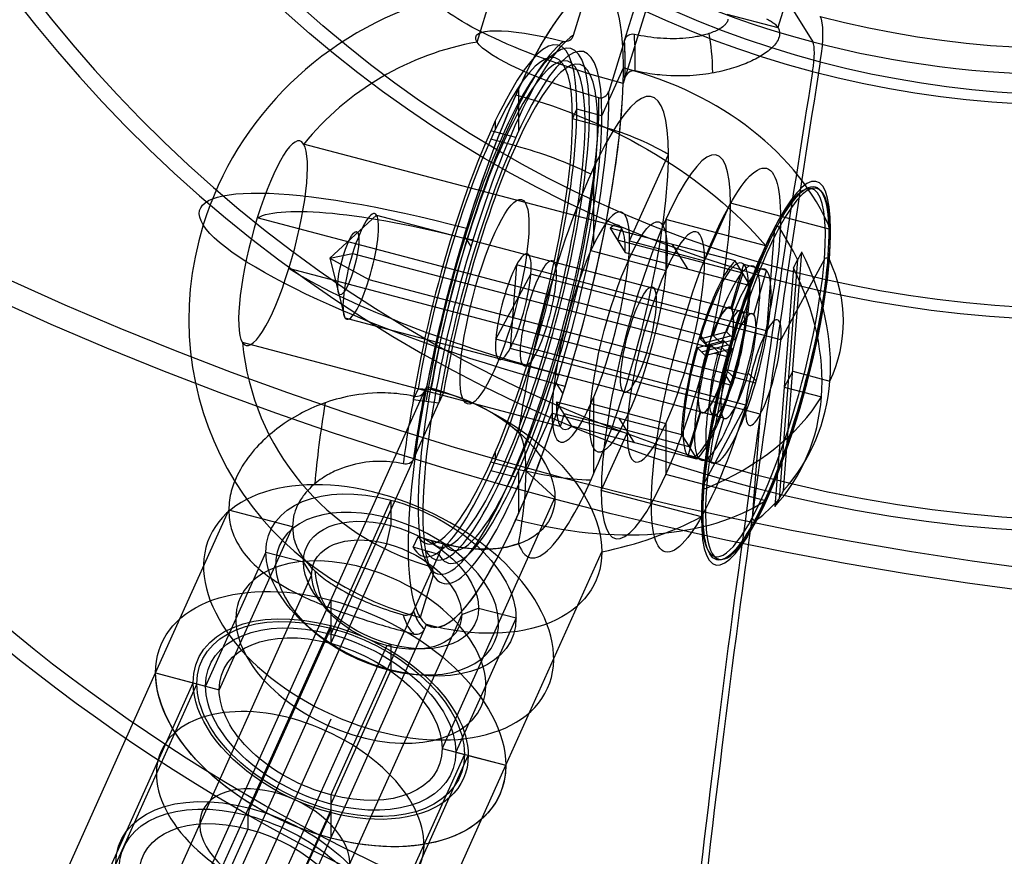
# Model space of a CAD drawing. Extents: x -334 to 592, y -3 to 481.
# Tile 14 of 37: x -247 to -210, y 276 to 308. Entities that reach past the tile are written whole.
import ezdxf

# ---------------------------------------------------------------- set-up
doc = ezdxf.new("R2010")
doc.units = 0
doc.header["$MEASUREMENT"] = 0
doc.layers.add('DEFAULT', color=178, linetype='CONTINUOUS')

msp = doc.modelspace()

# ---------------------------------------------------------------- linework, layer by layer
at = {"layer": 'DEFAULT'}
for p, q in [((-230.031, 307.039, -192.44), (-227.346, 315.746, -194.195)), ((-224.459, 307.098, -196.236), (-222.547, 313.299, -197.485)), ((-216.89, 313.317, -191.963), (-218.658, 307.584, -190.808)), ((-222.243, 312.811, -199.444), (-224.439, 305.689, -198.009)), ((-220.98, 312.89, -205.052), (-217.338, 307.047, -228.474)), ((-226.386, 307.3, -187.291), (-225.79, 309.232, -187.681)), ((-220.588, 308.093, -191.235), (-218.658, 307.584, -190.808)), ((-224.459, 307.098, -196.236), (-225.055, 305.166, -195.846)), ((-225.31, 304.25, -195.787), (-224.496, 306.061, -197.307)), ((-224.439, 305.689, -198.009), (-224.506, 305.47, -197.965)), ((-228.467, 305.259, -180.322), (-228.467, 303.652, -182.238)), ((-226.418, 304.137, -195.693), (-226.256, 304.499, -195.997)), ((-225.31, 304.25, -195.787), (-226.256, 304.499, -195.997)), ((-229.35, 304.036, -182.57), (-229.35, 303.714, -182.953)), ((-225.473, 303.888, -195.483), (-226.418, 304.137, -195.693)), ((-228.566, 303.435, -182.049), (-229.511, 303.684, -182.259)), ((-224.572, 300.012, -189.838), (-236.588, 303.181, -192.498)), ((-228.566, 303.113, -182.432), (-229.511, 303.363, -182.642)), ((-224.264, 299.518, -191.817), (-222.795, 302.787, -194.56)), ((-225.628, 302.274, -182.369), (-225.628, 299.369, -185.831)), ((-221.428, 298.77, -191.189), (-220.451, 300.943, -193.012)), ((-216.669, 299.945, -192.175), (-220.451, 300.943, -193.012)), ((-235.602, 298.863, -191.267), (-233.83, 300.493, -191.398)), ((-233.83, 300.493, -191.398), (-220.403, 296.951, -188.426)), ((-221.598, 295.969, -184.198), (-238.342, 300.385, -187.904)), ((-219.111, 299.334, -181.872), (-222.893, 300.331, -182.709)), ((-222.893, 300.331, -182.709), (-222.893, 298.403, -185.007)), ((-230.518, 299.712, -177.663), (-230.264, 299.304, -179.299)), ((-225.005, 300.006, -187.886), (-224.427, 299.079, -191.602)), ((-220.278, 298.759, -186.839), (-225.005, 300.006, -187.886)), ((-224.572, 300.012, -189.838), (-224.716, 299.543, -189.744)), ((-218.783, 300.025, -183.005), (-219.084, 296.114, -186.307)), ((-219.989, 298.296, -188.697), (-224.716, 299.543, -189.744)), ((-224.264, 299.518, -191.817), (-221.428, 298.77, -191.189)), ((-222.064, 298.456, -191.078), (-222.642, 299.383, -187.363)), ((-235.602, 298.863, -191.267), (-234.736, 299.048, -189.024)), ((-234.736, 299.048, -189.024), (-221.31, 295.506, -186.052)), ((-225.729, 299.151, -185.635), (-222.893, 298.403, -185.007)), ((-224.427, 299.079, -191.602), (-219.7, 297.832, -190.555)), ((-218.446, 290.074, -191.607), (-217.752, 299.099, -183.986)), ((-235.602, 298.863, -191.267), (-235.026, 296.613, -190.616)), ((-235.602, 298.863, -191.267), (-234.12, 298.058, -192.99)), ((-228.539, 298.608, -188.399), (-228.781, 295.455, -191.062)), ((-219.084, 296.114, -186.307), (-228.539, 298.608, -188.399)), ((-220.433, 296.967, -188.272), (-219.949, 298.637, -188.472)), ((-219.7, 297.832, -190.555), (-220.278, 298.759, -186.839)), ((-219.949, 298.637, -188.47), (-219.098, 298.412, -188.281)), ((-217.911, 298.817, -183.605), (-218.608, 289.76, -191.252)), ((-216.901, 298.83, -192.931), (-218.543, 295.771, -189.159)), ((-220.405, 294.054, -191.873), (-237.148, 298.471, -195.579)), ((-229.322, 295.798, -188.21), (-227.998, 298.265, -191.252)), ((-218.543, 295.771, -189.159), (-227.998, 298.265, -191.252)), ((-219.989, 298.296, -188.697), (-220.403, 296.951, -188.426)), ((-219.57, 296.728, -188.157), (-219.085, 298.399, -188.357)), ((-218.073, 298.502, -183.251), (-218.767, 289.477, -190.871)), ((-234.12, 298.058, -192.99), (-220.693, 294.517, -190.019)), ((-220.434, 296.967, -188.27), (-219.583, 296.743, -188.081)), ((-235.026, 296.613, -190.616), (-221.6, 293.072, -187.645)), ((-221.601, 295.813, -184.37), (-220.596, 296.074, -184.3)), ((-221.598, 295.969, -184.198), (-221.31, 295.506, -186.052)), ((-220.596, 296.074, -184.3), (-220.287, 295.774, -186.056)), ((-226.887, 292.505, -188.326), (-238.902, 295.674, -190.985)), ((-219.867, 293.304, -186.117), (-229.322, 295.798, -188.21)), ((-220.704, 295.739, -184.21), (-221.701, 295.47, -184.329)), ((-221.301, 295.522, -186.073), (-221.601, 295.813, -184.37)), ((-221.55, 295.323, -185.188), (-220.555, 295.594, -185.059)), ((-221.441, 295.658, -185.277), (-220.447, 295.929, -185.148)), ((-220.287, 295.774, -186.056), (-221.301, 295.522, -186.073)), ((-221.204, 295.606, -184.261), (-220.905, 295.315, -185.961)), ((-220.797, 295.651, -186.047), (-221.1, 295.945, -184.326)), ((-220.403, 295.447, -185.923), (-220.704, 295.739, -184.21)), ((-219.326, 292.961, -188.969), (-228.781, 295.455, -191.062)), ((-221.701, 295.47, -184.329), (-221.401, 295.179, -186.032)), ((-221.401, 295.179, -186.032), (-220.403, 295.447, -185.923)), ((-221.357, 295.564, -184.28), (-220.801, 295.418, -184.157)), ((-221.058, 295.274, -185.979), (-220.501, 295.127, -185.856)), ((-220.48, 295.199, -185.866), (-220.78, 295.49, -184.166)), ((-220.693, 294.517, -190.019), (-220.405, 294.054, -191.873)), ((-220.651, 294.671, -190.026), (-219.8, 294.447, -189.838)), ((-220.351, 294.381, -191.726), (-220.651, 294.671, -190.026)), ((-219.479, 294.228, -191.545), (-219.779, 294.519, -189.845)), ((-218.099, 294.587, -187.797), (-218.42, 293.99, -187.061)), ((-218.099, 294.587, -187.797), (-216.691, 294.215, -187.485)), ((-227.043, 294.138, -200.006), (-226.789, 293.73, -201.641)), ((-220.351, 294.381, -191.726), (-219.5, 294.156, -191.538)), ((-235.565, 285.934, -171.28), (-232.016, 293.831, -177.907)), ((-232.262, 293.93, -181.456), (-232.444, 293.525, -181.117)), ((-231.711, 293.883, -181.296), (-232.262, 293.93, -181.456)), ((-231.937, 294.005, -178.053), (-232.016, 293.831, -177.907)), ((-231.299, 293.786, -181.2), (-231.711, 293.883, -181.296)), ((-231.3, 293.788, -181.189), (-231.48, 293.389, -180.854)), ((-231.299, 293.786, -181.2), (-231.3, 293.788, -181.189)), ((-218.42, 293.99, -187.061), (-217.011, 293.618, -186.749)), ((-232.444, 293.525, -181.117), (-231.48, 293.389, -180.854)), ((-232.437, 291.259, -179.067), (-231.48, 293.389, -180.854)), ((-227.031, 293.438, -186.562), (-222.303, 292.191, -185.516)), ((-226.453, 292.511, -190.278), (-227.031, 293.438, -186.562)), ((-225.729, 293.366, -192.529), (-222.893, 292.618, -191.901)), ((-225.628, 293.597, -192.709), (-225.628, 290.692, -196.171)), ((-228.179, 290.809, -184.509), (-227.194, 292.999, -186.347)), ((-227.194, 292.999, -186.347), (-224.358, 292.251, -185.719)), ((-226.742, 292.974, -188.42), (-226.887, 292.505, -188.326)), ((-222.014, 291.727, -187.374), (-226.742, 292.974, -188.42)), ((-222.054, 291.386, -187.603), (-221.569, 293.055, -187.803)), ((-221.6, 293.072, -187.645), (-222.014, 291.727, -187.374)), ((-221.569, 293.056, -187.801), (-220.718, 292.831, -187.613)), ((-219.867, 293.304, -186.117), (-221.509, 290.245, -182.345)), ((-224.667, 292.814, -186.039), (-224.089, 291.887, -189.755)), ((-222.893, 292.618, -191.901), (-222.893, 290.689, -194.199)), ((-221.189, 291.149, -187.489), (-220.705, 292.82, -187.689)), ((-219.326, 292.961, -188.969), (-219.627, 289.051, -192.271)), ((-221.725, 291.264, -189.232), (-226.453, 292.511, -190.278)), ((-225.334, 290.078, -183.896), (-224.358, 292.251, -185.719)), ((-222.303, 292.191, -185.516), (-221.725, 291.264, -189.232)), ((-229.35, 291.518, -197.488), (-229.35, 291.196, -197.872)), ((-232.437, 291.259, -179.067), (-235.565, 284.3, -173.227)), ((-228.566, 290.9, -196.987), (-229.511, 291.15, -197.196)), ((-222.054, 291.386, -187.601), (-221.203, 291.162, -187.413)), ((-228.566, 290.579, -197.37), (-229.511, 290.828, -197.579)), ((-228.467, 290.802, -197.551), (-228.467, 289.194, -199.467)), ((-228.179, 290.809, -184.509), (-227.085, 289.81, -183.671)), ((-219.111, 289.692, -193.362), (-222.893, 290.689, -194.199)), ((-221.552, 289.08, -183.059), (-225.334, 290.078, -183.896)), ((-233.286, 289.718, -177.067), (-235.565, 284.648, -172.812)), ((-233.286, 289.718, -177.067), (-233.286, 288.754, -178.216)), ((-227.085, 289.81, -183.671), (-231.35, 280.322, -175.71)), ((-242.184, 283.18, -178.108), (-239.417, 289.336, -183.274)), ((-237.014, 288.703, -182.742), (-239.417, 289.336, -183.274)), ((-237.014, 288.703, -182.742), (-239.781, 282.546, -177.576)), ((-233.449, 288.07, -178.295), (-233.286, 288.754, -178.216)), ((-232.444, 287.94, -187.773), (-232.262, 288.344, -188.113)), ((-232.262, 288.344, -188.113), (-231.711, 288.178, -188.094)), ((-231.711, 288.178, -188.094), (-231.299, 288.067, -188.016)), ((-233.449, 288.07, -178.295), (-241.914, 269.238, -162.493)), ((-231.48, 287.657, -187.685), (-232.444, 287.94, -187.773)), ((-231.3, 288.057, -188.02), (-231.48, 287.657, -187.685)), ((-231.299, 288.067, -188.016), (-231.3, 288.057, -188.02)), ((-238.014, 287.751, -181.943), (-240.293, 282.681, -177.689)), ((-238.014, 287.751, -181.943), (-236.596, 287.377, -181.63)), ((-231.48, 287.657, -187.685), (-232.437, 285.528, -185.898)), ((-228.947, 279.688, -175.178), (-225.319, 287.76, -181.951)), ((-236.286, 286.89, -181.221), (-236.596, 287.377, -181.63)), ((-236.286, 286.89, -181.221), (-244.751, 268.058, -165.419)), ((-231.69, 286.876, -187.668), (-232.183, 285.277, -187.346)), ((-326.538, 83.543, -1.454), (-235.565, 285.934, -171.28)), ((-235.565, 285.934, -171.28), (-235.565, 284.3, -173.227)), ((-235.565, 285.934, -171.28), (-235.565, 284.969, -172.429)), ((-232.437, 285.528, -185.898), (-235.565, 278.568, -180.058)), ((-230.613, 285.394, -179.965), (-229.977, 285.631, -180.165)), ((-229.977, 285.631, -180.165), (-228.559, 285.257, -179.851)), ((-230.613, 285.394, -179.965), (-239.077, 266.562, -164.163)), ((-228.559, 285.257, -179.851), (-230.838, 280.187, -175.596)), ((-326.538, 82.578, -2.603), (-235.565, 284.969, -172.429)), ((-235.565, 284.873, -172.544), (-238.626, 278.064, -166.831)), ((-235.565, 284.873, -172.544), (-235.565, 284.648, -172.812)), ((-235.565, 276.934, -182.005), (-232.016, 284.832, -188.632)), ((-232.016, 284.832, -188.632), (-231.937, 285.006, -188.778)), ((-233.449, 284.214, -182.891), (-238.944, 271.988, -172.633)), ((-233.449, 284.214, -182.891), (-233.286, 284.254, -183.578)), ((-233.286, 284.254, -183.578), (-233.286, 283.29, -184.727)), ((-333.156, 80.789, -8.281), (-242.184, 283.18, -178.108)), ((-242.184, 283.18, -178.108), (-239.781, 282.546, -177.576)), ((-242.184, 283.18, -178.108), (-240.766, 282.806, -177.794)), ((-233.286, 283.29, -184.727), (-235.565, 278.22, -180.473)), ((-331.738, 80.415, -7.967), (-240.766, 282.806, -177.794)), ((-240.624, 282.768, -177.762), (-243.684, 275.96, -172.049)), ((-240.624, 282.768, -177.762), (-240.293, 282.681, -177.689)), ((-235.565, 281.434, -176.643), (-326.538, 79.043, -6.816)), ((-231.35, 280.322, -175.71), (-228.947, 279.688, -175.178)), ((-233.744, 272.545, -169.184), (-230.365, 280.062, -175.492)), ((-230.507, 280.1, -175.523), (-233.567, 273.291, -169.81)), ((-230.838, 280.187, -175.596), (-230.507, 280.1, -175.523)), ((-230.365, 280.062, -175.492), (-228.947, 279.688, -175.178)), ((-232.284, 272.264, -168.948), (-228.947, 279.688, -175.178)), ((-235.565, 278.568, -180.058), (-235.565, 276.934, -182.005)), ((-235.565, 278.22, -180.473), (-235.565, 277.995, -180.741)), ((-326.538, 75.508, -11.03), (-235.565, 277.899, -180.856)), ((-238.691, 277.791, -166.863), (-238.626, 278.064, -166.831)), ((-238.691, 277.277, -167.476), (-238.691, 277.791, -166.863)), ((-235.565, 277.995, -180.741), (-238.626, 271.187, -175.028)), ((-235.565, 277.899, -180.856), (-235.565, 276.934, -182.005)), ((-240.254, 273.8, -164.559), (-238.691, 277.277, -167.476)), ((-326.538, 74.543, -12.179), (-235.565, 276.934, -182.005))]:
    msp.add_line(p, q, dxfattribs=at)
at = {"layer": 'DEFAULT', "extrusion": (-0.175441, 0.151161, 0.972816)}
msp.add_lwpolyline([(-141.567, -390.505), (-140.816, -390.164), (-140.051, -389.837), (-139.272, -389.524), (-138.479, -389.227), (-137.672, -388.946), (-136.852, -388.683), (-136.02, -388.436), (-135.176, -388.208), (-134.32, -387.998), (-133.453, -387.808), (-132.576, -387.638), (-131.688, -387.488), (-130.792, -387.359), (-129.887, -387.252), (-128.974, -387.167), (-128.054, -387.104), (-127.128, -387.065), (-126.196, -387.048), (-125.26, -387.055), (-124.319, -387.087), (-123.376, -387.142), (-122.431, -387.222), (-121.485, -387.326), (-120.538, -387.456), (-119.593, -387.61), (-118.649, -387.788), (-117.708, -387.992), (-116.77, -388.221), (-115.837, -388.474), (-114.91, -388.751), (-113.989, -389.053), (-113.075, -389.379), (-112.17, -389.729), (-111.274, -390.101), (-110.388, -390.497), (-109.513, -390.916), (-108.65, -391.356), (-107.8, -391.817), (-106.963, -392.3), (-106.14, -392.803), (-105.332, -393.325), (-104.54, -393.866), (-103.764, -394.425), (-103.005, -395.002), (-102.263, -395.596), (-101.539, -396.205), (-100.833, -396.83), (-100.146, -397.468), (-99.478, -398.121), (-98.829, -398.786), (-98.201, -399.463), (-97.592, -400.15), (-97.004, -400.848), (-96.435, -401.555), (-95.888, -402.271), (-95.361, -402.994), (-94.854, -403.724), (-94.368, -404.46), (-93.903, -405.201), (-93.458, -405.946), (-93.034, -406.695), (-92.63, -407.447), (-92.246, -408.201), (-91.882, -408.957)], dxfattribs=at)
at = {"layer": 'DEFAULT', "extrusion": (-0.036042, 0.558653, 0.828618)}
for points in [[(284.386, -471.356), (284.151, -469.452), (283.925, -467.803), (283.419, -464.548), (282.845, -461.358), (282.208, -458.245), (281.604, -455.59), (280.932, -452.893), (280.193, -450.166), (279.385, -447.418), (278.508, -444.658), (277.564, -441.897), (276.555, -439.142), (275.482, -436.404), (274.348, -433.691), (273.157, -431.01), (271.913, -428.371), (270.621, -425.78), (269.285, -423.247), (267.914, -420.778), (266.512, -418.379), (265.089, -416.057), (263.81, -414.062), (262.466, -412.051), (261.061, -410.031), (259.596, -408.012), (258.075, -406.002), (256.501, -404.006), (254.879, -402.032), (253.212, -400.086), (251.505, -398.176), (249.764, -396.307), (247.994, -394.483), (246.201, -392.71), (244.392, -390.994), (242.575, -389.337), (240.755, -387.744), (238.942, -386.218), (237.246, -384.846), (235.491, -383.476), (233.68, -382.117), (231.817, -380.773), (229.909, -379.452), (227.959, -378.157), (225.975, -376.894), (223.96, -375.667), (221.922, -374.48), (219.865, -373.337), (217.798, -372.24), (215.727, -371.192), (213.659, -370.195), (211.6, -369.252), (209.559, -368.363), (207.544, -367.529), (205.513, -366.732), (203.426, -365.957), (201.288, -365.21), (199.107, -364.493), (196.888, -363.812), (194.638, -363.169), (192.364, -362.567), (190.072, -362.008), (187.77, -361.496), (185.463, -361.029), (183.161, -360.61), (180.869, -360.239), (178.596, -359.916), (176.348, -359.64), (174.134, -359.409), (171.961, -359.222), (169.596, -359.064), (167.18, -358.95), (164.722, -358.883), (162.228, -358.865), (159.707, -358.9), (157.168, -358.987), (154.616, -359.126), (152.062, -359.319), (149.512, -359.564), (146.974, -359.862), (144.456, -360.208), (141.966, -360.602), (139.51, -361.041), (137.098, -361.522), (134.735, -362.039), (132.43, -362.59), (129.794, -363.275), (127.121, -364.032), (124.42, -364.86), (121.702, -365.76), (118.974, -366.73), (116.248, -367.769), (113.531, -368.874), (110.832, -370.043), (108.16, -371.272), (105.523, -372.556), (102.928, -373.892), (100.382, -375.272), (97.895, -376.692), (95.471, -378.144), (93.117, -379.621), (90.84, -381.116), (88.223, -382.917), (85.597, -384.817), (82.975, -386.812), (81.669, -387.843), (80.179, -389.052)], [(80.065, -387.771), (82.567, -385.783), (85.082, -383.879), (87.598, -382.062), (90.107, -380.334), (92.404, -378.824), (94.779, -377.331), (97.224, -375.863), (99.735, -374.427), (102.303, -373.032), (104.921, -371.683), (107.583, -370.384), (110.279, -369.142), (113.002, -367.961), (115.744, -366.843), (118.496, -365.793), (121.248, -364.812), (123.992, -363.902), (126.718, -363.065), (129.416, -362.3), (132.076, -361.606), (134.403, -361.049), (136.789, -360.525), (139.225, -360.039), (141.704, -359.595), (144.219, -359.196), (146.761, -358.845), (149.324, -358.544), (151.898, -358.295), (154.478, -358.099), (157.054, -357.957), (159.618, -357.869), (162.164, -357.834), (164.682, -357.851), (167.164, -357.917), (169.603, -358.032), (171.991, -358.191), (174.186, -358.379), (176.423, -358.612), (178.693, -358.89), (180.988, -359.216), (183.303, -359.591), (185.628, -360.014), (187.957, -360.484), (190.283, -361.002), (192.597, -361.566), (194.894, -362.173), (197.166, -362.822), (199.407, -363.51), (201.61, -364.234), (203.769, -364.989), (205.877, -365.771), (207.928, -366.576), (209.963, -367.418), (212.024, -368.316), (214.103, -369.269), (216.192, -370.275), (218.284, -371.334), (220.371, -372.442), (222.448, -373.597), (224.506, -374.796), (226.541, -376.035), (228.545, -377.311), (230.514, -378.619), (232.441, -379.954), (234.321, -381.311), (236.15, -382.684), (237.923, -384.068), (239.635, -385.454), (241.465, -386.995), (243.302, -388.604), (245.137, -390.278), (246.963, -392.012), (248.773, -393.802), (250.559, -395.644), (252.317, -397.533), (254.04, -399.462), (255.722, -401.427), (257.36, -403.421), (258.948, -405.437), (260.484, -407.468), (261.962, -409.507), (263.38, -411.547), (264.735, -413.578), (266.026, -415.594), (267.462, -417.938), (268.875, -420.36), (270.258, -422.854), (271.605, -425.412), (272.907, -428.027), (274.161, -430.692), (275.362, -433.399), (276.505, -436.138), (277.587, -438.903), (278.604, -441.684), (279.555, -444.472), (280.437, -447.259), (281.251, -450.033), (281.995, -452.787), (282.671, -455.509), (283.278, -458.19), (283.888, -461.175), (284.441, -464.23), (284.932, -467.345), (285.357, -470.512)]]:
    msp.add_lwpolyline(points, dxfattribs=at)
at = {"layer": 'DEFAULT'}
for points in [[(-220.545, 307.899, -192.006), (-220.554, 307.86, -192.157), (-220.566, 307.826, -192.291), (-220.581, 307.795, -192.411), (-220.598, 307.767, -192.519), (-220.617, 307.741, -192.62), (-220.636, 307.717, -192.715), (-220.656, 307.694, -192.804), (-220.677, 307.673, -192.888), (-220.699, 307.652, -192.968), (-220.722, 307.633, -193.044), (-220.745, 307.614, -193.116), (-220.792, 307.58, -193.252), (-220.841, 307.548, -193.379), (-220.891, 307.519, -193.499), (-220.943, 307.491, -193.612), (-220.995, 307.466, -193.719), (-221.048, 307.442, -193.82), (-221.102, 307.419, -193.916), (-221.156, 307.398, -194.008), (-221.211, 307.378, -194.097), (-221.266, 307.359, -194.182), (-221.322, 307.341, -194.264), (-221.378, 307.324, -194.344), (-221.434, 307.308, -194.42), (-221.491, 307.293, -194.494), (-221.548, 307.28, -194.566), (-221.606, 307.267, -194.634), (-221.663, 307.255, -194.701), (-221.721, 307.244, -194.765), (-221.78, 307.233, -194.827), (-221.838, 307.224, -194.888), (-221.897, 307.215, -194.946), (-222.015, 307.2, -195.058), (-222.134, 307.187, -195.164), (-222.253, 307.178, -195.264), (-222.372, 307.17, -195.36), (-222.492, 307.166, -195.45), (-222.613, 307.164, -195.535), (-222.734, 307.164, -195.616), (-222.855, 307.167, -195.692), (-222.977, 307.173, -195.763), (-223.099, 307.181, -195.83), (-223.221, 307.191, -195.893), (-223.344, 307.204, -195.951), (-223.466, 307.219, -196.006), (-223.589, 307.237, -196.057), (-223.713, 307.256, -196.104), (-223.836, 307.279, -196.147), (-223.96, 307.303, -196.187), (-224.084, 307.329, -196.224)], [(-219.086, 307.911, -189.359), (-219.01, 307.874, -189.537), (-218.973, 307.855, -189.629), (-218.938, 307.835, -189.723), (-218.903, 307.814, -189.819), (-218.87, 307.793, -189.918), (-218.838, 307.77, -190.02), (-218.807, 307.747, -190.124), (-218.778, 307.723, -190.23), (-218.75, 307.697, -190.34), (-218.725, 307.671, -190.452), (-218.701, 307.643, -190.567), (-218.678, 307.614, -190.686), (-218.658, 307.584, -190.808), (-218.64, 307.554, -190.929), (-218.626, 307.523, -191.049), (-218.614, 307.493, -191.165), (-218.604, 307.463, -191.279), (-218.597, 307.433, -191.391), (-218.593, 307.404, -191.5), (-218.591, 307.375, -191.607), (-218.591, 307.346, -191.711), (-218.593, 307.317, -191.814), (-218.597, 307.288, -191.915), (-218.602, 307.26, -192.013), (-218.61, 307.232, -192.11), (-218.629, 307.178, -192.298), (-218.653, 307.124, -192.479), (-218.682, 307.072, -192.654), (-218.714, 307.021, -192.822), (-218.751, 306.972, -192.983), (-218.791, 306.923, -193.137), (-218.834, 306.876, -193.287), (-218.88, 306.831, -193.43), (-218.928, 306.786, -193.57), (-218.979, 306.742, -193.704), (-219.03, 306.7, -193.834), (-219.084, 306.659, -193.96), (-219.14, 306.619, -194.083), (-219.197, 306.58, -194.203), (-219.256, 306.541, -194.32), (-219.317, 306.504, -194.434), (-219.379, 306.467, -194.546), (-219.443, 306.431, -194.655), (-219.509, 306.396, -194.761), (-219.577, 306.361, -194.866), (-219.646, 306.328, -194.968), (-219.716, 306.295, -195.069), (-219.788, 306.263, -195.168), (-219.862, 306.232, -195.265), (-220.014, 306.172, -195.455), (-220.171, 306.114, -195.64), (-220.253, 306.086, -195.73), (-220.335, 306.059, -195.82), (-220.42, 306.033, -195.908), (-220.506, 306.008, -195.995), (-220.595, 305.984, -196.081), (-220.685, 305.96, -196.166), (-220.778, 305.938, -196.25), (-220.873, 305.916, -196.334), (-220.971, 305.896, -196.416), (-221.071, 305.877, -196.498), (-221.174, 305.858, -196.579), (-221.28, 305.841, -196.66), (-221.388, 305.825, -196.74), (-221.5, 305.811, -196.819), (-221.616, 305.798, -196.899), (-221.735, 305.786, -196.978), (-221.858, 305.775, -197.056), (-221.985, 305.767, -197.134), (-222.118, 305.761, -197.211), (-222.256, 305.758, -197.288), (-222.4, 305.757, -197.365), (-222.552, 305.759, -197.442), (-222.708, 305.765, -197.518), (-222.87, 305.773, -197.592), (-223.039, 305.785, -197.666), (-223.127, 305.793, -197.702), (-223.217, 305.802, -197.737), (-223.31, 305.813, -197.772), (-223.405, 305.826, -197.807), (-223.504, 305.841, -197.841), (-223.607, 305.857, -197.875), (-223.712, 305.876, -197.909), (-223.822, 305.897, -197.942), (-223.936, 305.92, -197.974), (-224.054, 305.946, -198.006)], [(-232.417, 293.639, -177.755), (-232.554, 293.667, -177.788), (-232.686, 293.691, -177.82), (-232.815, 293.711, -177.852), (-232.939, 293.728, -177.884), (-233.059, 293.741, -177.916), (-233.175, 293.752, -177.948), (-233.288, 293.76, -177.979), (-233.398, 293.766, -178.01), (-233.504, 293.769, -178.041), (-233.607, 293.77, -178.072), (-233.707, 293.769, -178.102), (-233.804, 293.767, -178.132), (-233.991, 293.758, -178.191), (-234.168, 293.745, -178.25), (-234.337, 293.728, -178.307), (-234.499, 293.708, -178.364), (-234.654, 293.685, -178.419), (-234.803, 293.659, -178.475), (-234.947, 293.629, -178.529), (-235.086, 293.598, -178.584), (-235.222, 293.564, -178.639), (-235.354, 293.528, -178.694), (-235.483, 293.49, -178.749), (-235.609, 293.451, -178.804), (-235.732, 293.41, -178.86), (-235.853, 293.367, -178.916), (-235.971, 293.323, -178.972), (-236.086, 293.277, -179.028), (-236.199, 293.229, -179.085), (-236.31, 293.18, -179.143), (-236.419, 293.129, -179.201), (-236.526, 293.077, -179.26), (-236.631, 293.023, -179.319), (-236.734, 292.968, -179.379), (-236.936, 292.854, -179.503), (-237.132, 292.733, -179.63), (-237.324, 292.608, -179.761), (-237.511, 292.476, -179.897), (-237.602, 292.407, -179.967), (-237.693, 292.337, -180.039), (-237.782, 292.265, -180.112), (-237.87, 292.191, -180.188), (-237.957, 292.115, -180.265), (-238.043, 292.037, -180.344), (-238.127, 291.956, -180.426), (-238.21, 291.874, -180.51), (-238.292, 291.789, -180.597), (-238.373, 291.701, -180.687), (-238.453, 291.611, -180.779), (-238.531, 291.518, -180.874), (-238.609, 291.421, -180.974), (-238.686, 291.321, -181.077), (-238.762, 291.217, -181.186), (-238.836, 291.108, -181.299), (-238.907, 290.995, -181.418), (-238.977, 290.878, -181.543), (-239.044, 290.754, -181.674), (-239.108, 290.626, -181.813), (-239.169, 290.491, -181.959), (-239.226, 290.351, -182.113), (-239.253, 290.278, -182.193), (-239.279, 290.204, -182.275), (-239.303, 290.128, -182.36), (-239.325, 290.049, -182.448), (-239.345, 289.969, -182.539), (-239.363, 289.886, -182.633), (-239.379, 289.801, -182.73), (-239.392, 289.713, -182.831), (-239.403, 289.623, -182.936), (-239.41, 289.53, -183.044), (-239.415, 289.435, -183.157), (-239.417, 289.336, -183.274), (-239.415, 289.238, -183.391), (-239.41, 289.144, -183.504), (-239.403, 289.054, -183.615), (-239.392, 288.966, -183.721), (-239.379, 288.882, -183.825), (-239.363, 288.801, -183.926), (-239.345, 288.723, -184.024), (-239.325, 288.647, -184.119), (-239.303, 288.575, -184.211), (-239.279, 288.504, -184.301), (-239.253, 288.436, -184.389), (-239.226, 288.37, -184.474), (-239.169, 288.243, -184.639), (-239.108, 288.122, -184.797), (-239.044, 288.008, -184.947), (-238.977, 287.9, -185.092), (-238.907, 287.797, -185.229), (-238.836, 287.7, -185.361), (-238.762, 287.607, -185.487), (-238.687, 287.518, -185.609), (-238.61, 287.434, -185.726), (-238.532, 287.352, -185.838), (-238.453, 287.275, -185.946), (-238.374, 287.2, -186.051), (-238.293, 287.127, -186.153), (-238.211, 287.056, -186.252), (-238.127, 286.987, -186.348), (-238.043, 286.921, -186.441), (-237.957, 286.856, -186.532), (-237.87, 286.793, -186.621), (-237.782, 286.732, -186.707), (-237.693, 286.672, -186.79), (-237.603, 286.613, -186.872), (-237.511, 286.556, -186.951), (-237.324, 286.445, -187.105), (-237.132, 286.338, -187.252), (-236.936, 286.233, -187.392), (-236.734, 286.132, -187.527), (-236.631, 286.082, -187.591), (-236.526, 286.033, -187.654), (-236.419, 285.984, -187.716), (-236.31, 285.936, -187.776), (-236.199, 285.888, -187.834), (-236.086, 285.84, -187.891), (-235.971, 285.792, -187.946), (-235.853, 285.745, -187.999), (-235.733, 285.697, -188.051), (-235.609, 285.65, -188.101), (-235.483, 285.602, -188.15), (-235.354, 285.554, -188.196), (-235.222, 285.506, -188.241), (-235.086, 285.458, -188.284), (-234.947, 285.41, -188.325), (-234.803, 285.361, -188.363), (-234.654, 285.311, -188.399), (-234.499, 285.26, -188.432), (-234.337, 285.208, -188.461), (-234.168, 285.155, -188.487), (-233.991, 285.099, -188.51), (-233.804, 285.042, -188.53), (-233.707, 285.013, -188.537), (-233.607, 284.983, -188.543), (-233.504, 284.953, -188.547), (-233.398, 284.922, -188.55), (-233.288, 284.89, -188.549), (-233.175, 284.858, -188.547), (-233.059, 284.825, -188.542), (-232.939, 284.792, -188.534), (-232.815, 284.757, -188.523), (-232.686, 284.722, -188.509), (-232.554, 284.686, -188.491), (-232.417, 284.649, -188.47)], [(-232.826, 291.093, -178.941), (-232.952, 291.116, -178.974), (-233.078, 291.136, -179.009), (-233.204, 291.152, -179.046), (-233.331, 291.165, -179.086), (-233.458, 291.174, -179.128), (-233.586, 291.179, -179.172), (-233.714, 291.181, -179.218), (-233.843, 291.178, -179.268), (-233.972, 291.171, -179.32), (-234.102, 291.161, -179.375), (-234.232, 291.146, -179.433), (-234.362, 291.127, -179.494), (-234.493, 291.103, -179.558), (-234.624, 291.075, -179.626), (-234.756, 291.042, -179.697), (-234.888, 291.005, -179.771), (-235.021, 290.963, -179.849), (-235.154, 290.916, -179.932), (-235.22, 290.89, -179.975), (-235.287, 290.863, -180.019), (-235.354, 290.835, -180.065), (-235.421, 290.804, -180.112), (-235.487, 290.772, -180.161), (-235.555, 290.738, -180.211), (-235.622, 290.702, -180.263), (-235.689, 290.665, -180.318), (-235.756, 290.625, -180.374), (-235.824, 290.582, -180.432), (-235.891, 290.538, -180.493), (-235.959, 290.491, -180.556), (-236.026, 290.442, -180.621), (-236.094, 290.39, -180.689), (-236.162, 290.335, -180.76), (-236.23, 290.277, -180.835), (-236.298, 290.215, -180.914), (-236.366, 290.148, -180.998), (-236.433, 290.077, -181.088), (-236.501, 290, -181.183), (-236.569, 289.917, -181.285), (-236.603, 289.872, -181.34), (-236.637, 289.825, -181.397), (-236.671, 289.776, -181.457), (-236.705, 289.723, -181.521), (-236.739, 289.667, -181.589), (-236.772, 289.607, -181.661), (-236.806, 289.543, -181.738), (-236.84, 289.473, -181.821), (-236.873, 289.396, -181.913), (-236.906, 289.31, -182.017), (-236.938, 289.212, -182.134), (-236.954, 289.156, -182.201), (-236.969, 289.094, -182.275), (-237.014, 288.703, -182.742)], [(-237.014, 288.703, -182.742), (-236.969, 288.311, -183.208), (-236.954, 288.248, -183.282), (-236.938, 288.193, -183.349), (-236.906, 288.094, -183.465), (-236.873, 288.007, -183.569), (-236.84, 287.93, -183.661), (-236.806, 287.86, -183.743), (-236.772, 287.795, -183.82), (-236.739, 287.735, -183.891), (-236.705, 287.678, -183.958), (-236.671, 287.624, -184.021), (-236.637, 287.573, -184.081), (-236.603, 287.525, -184.137), (-236.569, 287.479, -184.19), (-236.501, 287.393, -184.29), (-236.433, 287.312, -184.382), (-236.366, 287.237, -184.468), (-236.298, 287.166, -184.548), (-236.23, 287.098, -184.623), (-236.162, 287.035, -184.694), (-236.094, 286.974, -184.76), (-236.026, 286.916, -184.823), (-235.959, 286.861, -184.883), (-235.891, 286.807, -184.94), (-235.824, 286.755, -184.994), (-235.756, 286.704, -185.046), (-235.689, 286.656, -185.095), (-235.622, 286.609, -185.142), (-235.555, 286.564, -185.186), (-235.487, 286.52, -185.228), (-235.42, 286.477, -185.268), (-235.354, 286.436, -185.306), (-235.287, 286.396, -185.343), (-235.22, 286.357, -185.377), (-235.154, 286.32, -185.41), (-235.021, 286.247, -185.47), (-234.888, 286.177, -185.525), (-234.756, 286.11, -185.575), (-234.624, 286.046, -185.619), (-234.493, 285.984, -185.659), (-234.362, 285.925, -185.693), (-234.232, 285.868, -185.723), (-234.102, 285.814, -185.747), (-233.972, 285.761, -185.767), (-233.843, 285.711, -185.783), (-233.714, 285.663, -185.794), (-233.586, 285.617, -185.801), (-233.458, 285.573, -185.803), (-233.331, 285.53, -185.801), (-233.204, 285.489, -185.796), (-233.078, 285.449, -185.786), (-232.952, 285.411, -185.773), (-232.826, 285.374, -185.756)]]:
    msp.add_polyline3d(points, dxfattribs=at)
at = {"layer": 'DEFAULT', "extrusion": (-0.175441, 0.151161, 0.972816)}
for centre, radius in [((-125.562, -424.556, -163.121), 72.157), ((-125.562, -424.556, -163.868), 71.492), ((-125.562, -424.556, -143.89), 46.992), ((-125.562, -424.556, -144.726), 46.443)]:
    msp.add_circle(centre, radius, dxfattribs=at)
at = {"layer": 'DEFAULT', "extrusion": (0.945519, -0.2494, 0.209271)}
for centre, radius in [((228.889, -123.406, -321.887), 7.5), ((228.889, -123.406, -319.887), 7.294), ((228.889, -123.406, -330.741), 4), ((228.889, -123.406, -325.387), 4.5), ((228.889, -123.406, -336.586), 1.237), ((228.889, -123.406, -328.987), 2.067), ((228.889, -123.406, -324.987), 2.067)]:
    msp.add_circle(centre, radius, dxfattribs=at)
at = {"layer": 'DEFAULT', "extrusion": (0.325568, 0.724309, -0.607768)}
for centre, radius in [((330.24, -42.96, 240.082), 7), ((330.24, -42.96, 241.06), 4.459), ((330.24, -42.96, 238.01), 5), ((330.24, -42.96, 229.81), 5.35), ((330.24, -42.96, 228.01), 3)]:
    msp.add_circle(centre, radius, dxfattribs=at)
at = {"layer": 'DEFAULT', "extrusion": (-0.175441, 0.151161, 0.972816)}
for centre, radius, start, end in [((-125.562, -424.556, -237.033), 126.629, 118.17215, 292.53914), ((-125.562, -424.556, -237.462), 125.726, 118.58924, 292.12204), ((-125.562, -424.556, -216.901), 115.953, 97.99395, 295.35564), ((-125.562, -424.556, -217.408), 115.09, 98.39529, 295.35564), ((-125.562, -424.556, -197.349), 103.093, 69.28653, 295.35564), ((-125.562, -424.556, -197.94), 102.287, 69.78332, 295.35564), ((-125.562, -424.556, -179.2), 88.32, 295.35564, 205.35564), ((-125.562, -424.556, -179.87), 87.577, 295.35564, 205.35564), ((-125.562, -424.556, -148.89), 54.344, 295.3556, 205.3556), ((-125.562, -424.556, -149.705), 53.766, 295.3556, 205.3556), ((-125.562, -424.556, -139.152), 39.468, 295.3556, 205.3556), ((-125.562, -424.556, -140.007), 38.95, 295.3556, 205.3556), ((-125.562, -424.556, -137.72), 38.524, 295.3556, 115.3556), ((-125.563, -424.555, -137.72), 37.518, 25.354, 115.354), ((-125.563, -424.555, -137.72), 37.518, 25.354, 115.354)]:
    msp.add_arc(centre, radius, start, end, dxfattribs=at)
at = {"layer": 'DEFAULT', "extrusion": (0.945519, -0.2494, 0.209271)}
for centre, radius, start, end in [((228.889, -123.406, -329.887), 12.5, 231.5721, 107.5163), ((228.889, -123.406, -329.887), 12.5, 20.183, 258.8507), ((239.519, -162.57, -329.887), 3, 295.3815, 348.8524), ((228.889, -123.406, -330.887), 10, 167.325, 115.8192), ((228.889, -123.406, -330.387), 10, 167.8704, 115.2737), ((228.889, -123.406, -329.887), 10, 168.0498, 115.0943), ((228.889, -123.406, -329.887), 10.796, 13.2431, 324.4583), ((228.889, -123.406, -330.887), 9.5, 168.7889, 114.3553), ((228.889, -123.406, -329.587), 13, 318.886, 328.8407), ((228.889, -123.406, -326.487), 13, 323.6337, 336.0345), ((228.889, -123.406, -330.179), 10.496, 13.9301, 258.8507), ((228.889, -123.406, -330.387), 9.5, 169.37, 113.7741), ((228.889, -123.406, -329.887), 9.5, 169.4943, 113.6498), ((228.889, -123.406, -329.887), 12.7, 318.0662, 328.2984), ((228.889, -123.406, -329.887), 12.7, 323.9341, 328.2984), ((239.519, -162.57, -329.887), 2, 295.3815, 346.1745), ((349.186, -393.721, -329.887), 252.847, 115.38152, 119.3949), ((228.889, -123.406, -326.887), 9.014, 162.9438, 120.2004), ((349.186, -393.721, -329.887), 253.847, 115.38152, 119.39547), ((228.889, -123.406, -329.887), 12.5, 258.8507, 317.5185), ((228.889, -123.406, -330.179), 10.496, 258.8507, 323.7714), ((228.889, -123.406, -339.595), 4, 258.8507, 78.8507), ((228.889, -123.406, -323.887), 7.5, 231.5721, 51.5721), ((228.889, -123.406, -319.987), 7.194, 311.1941, 131.1941), ((228.889, -123.406, -319.806), 7.252, 311.1941, 131.1941), ((228.889, -123.406, -319.887), 7.5, 231.5721, 51.5721), ((228.889, -123.406, -326.887), 4.5, 231.5721, 51.5721), ((228.889, -123.406, -336.087), 2.067, 258.8507, 78.8507), ((228.889, -123.406, -339.595), 4, 78.8507, 258.8507), ((228.889, -123.406, -323.887), 7.5, 51.5721, 231.5721), ((228.889, -123.406, -326.887), 4, 319.8957, 17.8058), ((228.889, -123.406, -323.887), 4.5, 231.5721, 51.5721), ((228.889, -123.406, -319.887), 7.5, 51.5721, 231.5721), ((228.889, -123.406, -336.087), 2.067, 78.8507, 258.8507), ((228.889, -123.406, -329.987), 2.067, 311.1941, 41.1941), ((228.889, -123.406, -326.887), 4.5, 51.5721, 231.5721), ((228.889, -123.406, -321.887), 3.8, 353.2914, 80.5764), ((228.889, -123.406, -318.987), 5.937, 36.3632, 46.025), ((228.889, -123.406, -329.987), 2.067, 41.1941, 221.1941), ((228.889, -123.406, -321.887), 3.8, 86.0064, 353.2914), ((228.889, -123.406, -321.887), 4, 17.8058, 139.8957), ((228.889, -123.406, -319.987), 7.194, 131.1941, 311.1941), ((228.889, -123.406, -319.806), 7.252, 131.1941, 311.1941), ((228.889, -123.406, -321.437), 3.8, 353.2914, 76.6452), ((228.889, -123.406, -320.987), 3.8, 353.2914, 72.6822), ((228.889, -123.406, -329.987), 2.067, 221.1941, 311.1941), ((228.889, -123.406, -323.887), 4.5, 51.5721, 231.5721), ((228.889, -123.406, -321.437), 3.8, 82.088, 353.2914), ((228.889, -123.406, -320.987), 3.8, 78.1639, 353.2914), ((228.889, -123.406, -321.887), 4, 258.8507, 319.8957), ((228.889, -123.406, -321.887), 2.067, 258.8507, 78.8507), ((228.889, -123.406, -321.887), 2.05, 353.2914, 78.254), ((228.889, -123.406, -321.887), 2.05, 88.3287, 353.2914), ((228.889, -123.406, -321.437), 2.05, 81.0605, 353.2914), ((228.889, -123.406, -320.987), 2.05, 73.7555, 353.2914), ((228.889, -123.406, -321.437), 2.05, 353.2914, 70.9042), ((228.889, -123.406, -320.987), 2.05, 353.2914, 63.3368), ((228.889, -123.406, -319.987), 2.067, 311.1941, 41.1941), ((228.889, -123.406, -319.987), 2.067, 41.1941, 221.1941), ((228.889, -123.406, -319.987), 2.067, 221.1941, 311.1941), ((228.889, -123.406, -321.887), 2.067, 78.8507, 258.8507), ((228.889, -123.406, -329.887), 12.7, 108.124, 121.0197), ((228.889, -123.406, -321.887), 4, 197.8058, 258.8507), ((228.889, -123.406, -333.537), 13, 114.2253, 130.2203), ((228.889, -123.406, -330.187), 13, 109.0267, 121.5621), ((228.889, -123.406, -326.887), 4, 139.8957, 197.8058), ((228.889, -123.406, -329.887), 12.7, 115.493, 121.0197), ((217.799, -114.607, -326.887), 6.633, 291.89, 351.2541), ((328.505, -354.836, -329.887), 208.82, 119.68781, 132.14483), ((328.505, -354.836, -329.887), 209.82, 119.68711, 132.14479), ((228.889, -123.406, -318.987), 5.937, 216.3632, 226.025), ((228.889, -123.406, -329.887), 12.5, 175.6279, 231.5721), ((228.889, -123.406, -333.537), 13, 152.9238, 168.9188), ((228.889, -123.406, -329.887), 12.7, 162.1244, 175.0201), ((228.889, -123.406, -329.887), 12.7, 162.1244, 167.7078), ((228.889, -123.406, -330.187), 13, 161.5821, 174.1174)]:
    msp.add_arc(centre, radius, start, end, dxfattribs=at)
at = {"layer": 'DEFAULT', "extrusion": (-0.149214, 0.239338, 0.959402)}
for centre, radius, start, end in [((36.827, -411.324, -76.818), 12.5, 253.4312, 312.099), ((36.827, -411.324, -76.818), 10.5, 247.2255, 289.7063), ((36.827, -411.324, -76.818), 12.5, 312.099, 42.099), ((36.827, -411.324, -76.818), 10.5, 334.4917, 40.5072), ((45.039, -404.309, -76.818), 0.3, 132.099, 220.5072)]:
    msp.add_arc(centre, radius, start, end, dxfattribs=at)
at = {"layer": 'DEFAULT', "extrusion": (0.289361, 0.938359, -0.189084)}
for centre, radius, start, end in [((305.938, -145.357, 259.109), 6.5, 257.695, 347.695), ((305.938, -145.357, 257.938), 4.459, 261.4459, 73.9441), ((305.938, -145.357, 248.432), 12.5, 347.695, 77.695), ((305.938, -145.357, 248.432), 10.5, 10.0877, 76.1032), ((305.938, -145.357, 248.432), 12.5, 257.695, 347.695), ((308.532, -134.873, 248.432), 0.3, 167.695, 256.1032), ((305.938, -145.357, 248.432), 10.5, 259.2868, 325.3023), ((303.93, -155.969, 248.432), 0.3, 79.2868, 167.695)]:
    msp.add_arc(centre, radius, start, end, dxfattribs=at)
at = {"layer": 'DEFAULT', "extrusion": (-0.187299, 0.25885, 0.947584)}
msp.add_arc((3.469, -421.744, -55.528), 0.313, 42.2255, 130.7166, dxfattribs=at)
at = {"layer": 'DEFAULT', "extrusion": (-0.188468, 0.260037, 0.947027)}
msp.add_arc((1.322, -423.009, -63.68), 0.316, 221.1113, 309.7469, dxfattribs=at)
at = {"layer": 'DEFAULT', "extrusion": (-2.15911e-13, 0.642788, 0.766044)}
msp.add_arc((228.566, -349.463, 45.586), 12.5, 197.8699, 251, dxfattribs=at)
at = {"layer": 'DEFAULT', "extrusion": (-0.176188, 0.252827, 0.951334)}
msp.add_arc((9.137, -421.436, -71.543), 0.338, 225.6374, 312.0216, dxfattribs=at)
at = {"layer": 'DEFAULT', "extrusion": (0.325568, 0.724309, -0.607768)}
for centre, radius, start, end in [((330.24, -42.96, 256.01), 12.5, 74.7205, 127.8506), ((330.24, -42.96, 256.01), 9.5, 74.7205, 93.129), ((330.24, -42.96, 245.654), 7, 74.7205, 164.7205), ((330.24, -42.96, 247.61), 4.458, 69.1364, 260.3047), ((330.24, -42.96, 247.616), 4.449, 74.7205, 117.1258), ((330.24, -42.96, 256.01), 9.5, 236.312, 254.7205), ((330.24, -42.96, 241.51), 5, 254.7205, 74.7205), ((330.24, -42.96, 241.51), 5, 74.7205, 254.7205), ((330.24, -42.96, 256.01), 12.5, 201.5904, 254.7205), ((330.24, -42.96, 241.51), 3.5, 254.7205, 74.7205), ((330.24, -42.96, 241.51), 3.5, 74.7205, 254.7205), ((330.24, -42.96, 241.01), 3, 254.7205, 74.7205), ((330.24, -42.96, 241.01), 3, 74.7205, 254.7205), ((330.24, -42.96, 247.616), 4.449, 212.3152, 254.7205), ((330.24, -42.96, 245.654), 7, 164.7205, 254.7205), ((330.24, -42.96, 234.51), 7, 254.7205, 74.7205), ((330.24, -42.96, 234.51), 7, 344.7205, 164.7205), ((330.24, -42.96, 234.51), 7, 74.7205, 164.7205), ((330.24, -42.96, 234.51), 5.5, 344.7205, 164.7205), ((330.24, -42.96, 234.51), 5.35, 254.7205, 74.7205), ((330.24, -42.96, 234.51), 5, 254.7205, 74.7205), ((330.24, -42.96, 234.51), 5.35, 74.7205, 254.7205), ((330.24, -42.96, 234.51), 4.458, 344.7205, 74.7205), ((330.24, -42.96, 234.51), 5, 74.7205, 254.7205), ((330.24, -42.96, 234.51), 4.458, 74.7205, 254.7205), ((330.24, -42.96, 234.51), 7, 164.7205, 344.7205), ((330.24, -42.96, 234.51), 5.5, 164.7205, 344.7205), ((330.24, -42.96, 234.51), 4.458, 254.7205, 344.7205), ((330.24, -42.96, 234.51), 7, 164.7205, 254.7205), ((330.24, -42.96, 225.11), 5.35, 254.7205, 74.7205), ((330.24, -42.96, 224.91), 5.15, 254.7205, 74.7205), ((330.24, -42.96, 224.91), 5.15, 74.7205, 254.7205), ((330.24, -42.96, 225.11), 5.35, 74.7205, 254.7205), ((330.24, -42.96, 224.91), 4.35, 344.7205, 164.7205)]:
    msp.add_arc(centre, radius, start, end, dxfattribs=at)
at = {"layer": 'DEFAULT', "extrusion": (-0.110828, 0.219342, 0.969333)}
msp.add_arc((63.486, -410.734, -97.962), 0.313, 50.9487, 139.4324, dxfattribs=at)
at = {"layer": 'DEFAULT', "extrusion": (-1.96065e-13, 0.642788, 0.766044)}
msp.add_arc((228.566, -349.463, 45.586), 9.5, 232.5915, 251, dxfattribs=at)
at = {"layer": 'DEFAULT', "extrusion": (-0.320242, -0.596668, 0.735821)}
for centre, radius, start, end in [((-334.561, -5.509, -243.61), 0.1, 108.0011, 198.0011), ((-334.561, -5.509, -243.61), 0.1, 53.4615, 108.0011), ((-341.944, -15.472, -243.61), 12.5, 46.3587, 53.4615), ((-341.944, -15.472, -244.11), 12.49, 349.7286, 46.2736), ((-341.944, -15.472, -243.11), 12.49, 18.0011, 46.2736), ((-341.944, -15.472, -243.11), 12.49, 349.7286, 18.0011), ((-341.944, -15.472, -243.61), 12.5, 342.5406, 349.6435), ((-330.115, -19.192, -243.61), 0.1, 198.0011, 288.0011), ((-330.115, -19.192, -243.61), 0.1, 288.0011, 342.5406)]:
    msp.add_arc(centre, radius, start, end, dxfattribs=at)
at = {"layer": 'DEFAULT', "extrusion": (0.058648, 0.76275, 0.644029)}
for centre, radius, start, end in [((239.076, -328.745, 90.958), 0.1, 254.124, 344.124), ((239.076, -328.745, 90.958), 0.1, 199.5844, 254.124), ((250.759, -324.588, 90.958), 12.5, 166.4164, 199.5844), ((250.759, -324.588, 90.958), 12.5, 128.6635, 161.8315), ((243.012, -314.906, 90.958), 0.1, 344.124, 74.124), ((243.012, -314.906, 90.958), 0.1, 74.124, 128.6635)]:
    msp.add_arc(centre, radius, start, end, dxfattribs=at)
at = {"layer": 'DEFAULT', "extrusion": (-0.02493, 0.653736, 0.756312)}
msp.add_arc((220.98, -345.247, 63.319), 0.346, 76.896, 162.4382, dxfattribs=at)
at = {"layer": 'DEFAULT', "extrusion": (-0.039017, 0.660806, 0.749542)}
msp.add_arc((215.162, -346.844, 67.317), 0.316, 71.2584, 159.8938, dxfattribs=at)
at = {"layer": 'DEFAULT', "extrusion": (-1.94011e-13, 0.642788, 0.766044)}
msp.add_arc((228.566, -349.463, 45.586), 12.5, 105.0558, 124.1301, dxfattribs=at)
at = {"layer": 'DEFAULT', "extrusion": (0.039036, 0.623379, 0.780945)}
msp.add_arc((250.133, -327.393, 23.743), 0.316, 76.592, 165.2275, dxfattribs=at)
at = {"layer": 'DEFAULT', "extrusion": (0.024929, 0.631303, 0.775135)}
msp.add_arc((243.409, -332.776, 27.816), 0.346, 80.2987, 165.8461, dxfattribs=at)

doc.saveas('drawing.dxf')
